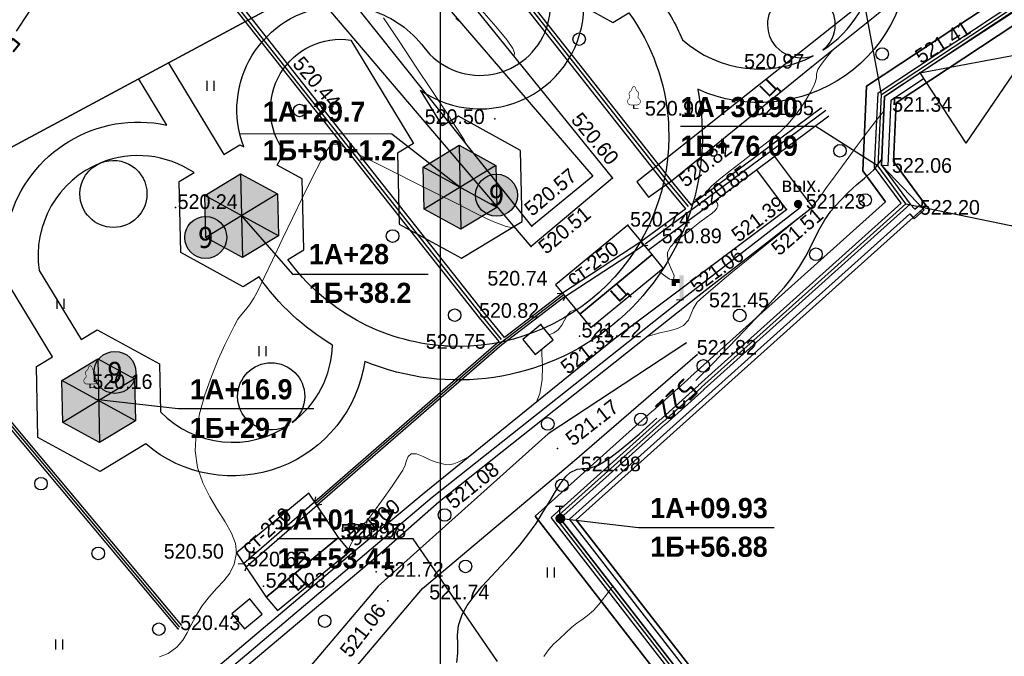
# Model space of a CAD drawing. Header units: millimetres. Extents: x 767170 to 66149698, y -983507 to 2493658.
# Tile 156 of 256: x 2434363 to 2493023, y -655962 to -618005. Entities that reach past the tile are written whole.
import ezdxf
from ezdxf.enums import TextEntityAlignment as Align

# ---------------------------------------------------------------- set-up
doc = ezdxf.new("R2010")
doc.units = ezdxf.units.MM
for name, pattern in [('Д_ТРОТ_ТРУБА', [3, 1.5, -1.5]), ('ДОРОГИ_СТРОЯЩ', [9, 8, -1]), ('НАВЕС_ОПОРЫ', [3, 2, -1])]:
    doc.linetypes.add(name, pattern=pattern)
for name, color, linetype in [('(004) Точки рельефа', 7, 'Continuous'), ('(004a) Точки рельефа (отк.)', 7, 'Continuous'), ('(007) Здания', 7, 'Continuous'), ('(014) Водопровод', 5, 'ИК_Водопровод -------в--------'), ('(016) Кабель', 1, 'Continuous'), ('(022) Возд. Линии', 7, 'Continuous'), ('(025) Дорога', 7, 'Continuous'), ('(027) Гидрография', 7, 'Continuous'), ('(028) Гидротехн.', 7, 'Continuous'), ('(031) Горизонтали', 42, 'Continuous'), ('(035) Откосы', 7, 'Continuous'), ('(036) Растительность', 7, 'Continuous'), ('(038) Деревья', 7, 'Continuous'), ('(040) Ограда', 7, 'Continuous'), ('A_STROYSETKA', 5, 'Continuous'), ('C-TOPO-MAJR', 9, 'Continuous'), ('G_KOORD', 7, 'Continuous'), ('GLUXOY OG', 7, 'Continuous'), ('Цоколь', 7, 'Continuous')]:
    doc.layers.add(name, color=color, linetype=linetype)
doc.layers.add('(032) Горизонтали утолщенные', color=32, linetype='Continuous', lineweight=30)
doc.styles.add('BM-431', font='txt')
doc.styles.add('D-431', font='txt')
doc.styles.add('FAYZXON', font='GOTHICB.TTF')
doc.styles.add('S', font='txtwr', dxfattribs={"oblique": 15})
doc.styles.get("Standard").update_dxf_attribs({"font": 'isocpeui.ttf'})
doc.styles.add('Tahoma', font='tahoma.ttf')
doc.styles.add('СПДС', font='isocpeur.ttf')
doc.linetypes.add('GAZ_VOZDUSH', pattern='A,1,-2,["~",Standard,S=3,R=0,X=-1.5,Y=-1.5],-1,10', length=14)
doc.linetypes.add('ИК_Водопровод -------в--------', pattern='A,9,-0.6,["В",Standard,S=1.2,R=0,X=0,Y=-0.6],-1.2', length=10.8)
doc.linetypes.add('ИК_Э_КАБ_ВН', pattern='A,8,-2,["<<",Standard,S=1,R=0,X=0,Y=-0.5],8,[">>",Standard,S=1,R=0,X=-1,Y=-0.5],-2', length=20)
doc.linetypes.add('ОГРАДА_БЕТ', pattern='A,4,["|",Standard,S=0.8,R=0,X=0,Y=-0.8],4', length=8)
doc.linetypes.add('ОГРАДА_ГЛИН', pattern='A,4,["|",Standard,S=0.8,R=0,X=0,Y=-0.8],0.5,["|",Standard,S=0.8,R=0,X=0,Y=-0.8],3.5', length=8)
doc.linetypes.add('ОГРАДА_ИЗГОР', pattern='A,2.5,["|",Standard,S=0.8,R=30,X=0,Y=-0.8],2.5', length=5)
doc.linetypes.add('ОТКОСЫ_НЕУКР', pattern='A,0.5,["|",Standard,S=1.2,R=0,X=0,Y=-1.2],1,["|",Standard,S=0.5,R=0,X=0,Y=-0.5],0.5', length=2)
doc.linetypes.add('ОТКОСЫ_НЕУКР1', pattern='A,0.5,["|",Standard,S=-1.2,R=0,X=0,Y=1.2],1,["|",Standard,S=-0.5,R=0,X=0,Y=0.5],0.5', length=2)
doc.linetypes.add('ПОДПОРНАЯ СТЕНКА', pattern='A,2,["V",Standard,S=1.2,R=0,X=0,Y=-1.2],0.2,["V",Standard,S=0.8,R=0,X=0,Y=-0.8],0.25,["V",Standard,S=0.3,R=0,X=0,Y=-0.3],0.25', length=2.7)

# ---------------------------------------------------------------- blocks, each defined once
blk = doc.blocks.new('d')
at = {"layer": '(038) Деревья'}
blk.add_ellipse((0, 0), major_axis=(0.265, 0.265), ratio=1, start_param=5.497787, end_param=11.780972, dxfattribs=at)
blk = doc.blocks.new('I04010')
for p, q in [((-0.412273, 0.007146), (-0.412273, 1.207146)), ((0.387727, 1.207146), (0.387727, 0.007146))]:
    blk.add_line(p, q)
blk = doc.blocks.new('karagach-flat-59')
at = {"layer": '(038) Деревья', "const_width": 0.0375}
for points in [[(-0.208, 1.009, 0.181567), (-0.117, 1.159, 0.303004)], [(0, 1.312, 0.246034), (-0.117, 1.159, 0.489079)], [(0, 1.312, -0.246034), (0.117, 1.159, -0.489079)], [(0.208, 1.009, -0.181567), (0.117, 1.159, -0.303004)], [(-0.315, 0.559, 0.383603), (-0.255, 0.753, 0.352912)], [(-0.208, 1.009, 0.430853), (-0.255, 0.753, 0.548276)], [(0.208, 1.009, -0.430853), (0.255, 0.753, -0.548276)], [(0.315, 0.559, -0.383603), (0.255, 0.753, -0.352912)], [(-0.315, 0.559, 0.626949), (-0.218, 0.206, 0.702465)], [(0.315, 0.559, -0.626949), (0.218, 0.206, -0.702465)]]:
    blk.add_lwpolyline(points, format="xyb", dxfattribs=at)
for points in [[(0, 0.206), (-0.218, 0.206)], [(0, 0), (0, 0.206)], [(0, 0.206), (0.218, 0.206)], [(0, 0), (0.281, 0)]]:
    blk.add_lwpolyline(points, dxfattribs=at)
at = {"layer": '(038) Деревья'}
blk.add_lwpolyline([(0, 0), (0, 0.206)], dxfattribs=at)
blk = doc.blocks.new('karagach-flat-60')
at = {"layer": '(038) Деревья', "const_width": 0.0375}
for points in [[(-0.208, 1.009, 0.181567), (-0.117, 1.159, 0.303004)], [(0, 1.312, 0.246034), (-0.117, 1.159, 0.489079)], [(0, 1.312, -0.246034), (0.117, 1.159, -0.489079)], [(0.208, 1.009, -0.181567), (0.117, 1.159, -0.303004)], [(-0.315, 0.559, 0.383603), (-0.255, 0.753, 0.352912)], [(-0.208, 1.009, 0.430853), (-0.255, 0.753, 0.548276)], [(0.208, 1.009, -0.430853), (0.255, 0.753, -0.548276)], [(0.315, 0.559, -0.383603), (0.255, 0.753, -0.352912)], [(-0.315, 0.559, 0.626949), (-0.218, 0.206, 0.702465)], [(0.315, 0.559, -0.626949), (0.218, 0.206, -0.702465)]]:
    blk.add_lwpolyline(points, format="xyb", dxfattribs=at)
for points in [[(0, 0.206), (-0.218, 0.206)], [(0, 0), (0, 0.206)], [(0, 0.206), (0.218, 0.206)], [(0, 0), (0.281, 0)]]:
    blk.add_lwpolyline(points, dxfattribs=at)
at = {"layer": '(038) Деревья'}
blk.add_lwpolyline([(0, 0), (0, 0.206)], dxfattribs=at)
blk = doc.blocks.new('d-flat-46')
at = {"layer": '(038) Деревья'}
blk.add_ellipse((0, 0), major_axis=(0.265, 0.265), ratio=1, start_param=5.497787, end_param=11.780972, dxfattribs=at)
blk = doc.blocks.new('I03040-flat-4')
at = {"layer": '(028) Гидротехн.'}
blk.add_line((0, 0), (-0.4, -0.003), dxfattribs=at)
for points in [[(-0.211, 1.258), (-0.209, 1.008), (-0.691, 1.254), (-0.439, 1.006)], [(-0.691, 1.254), (-0.439, 1.006), (-0.687, 0.839), (-0.437, 0.841)], [(0.025, -0.005), (-0.225, -0.007), (0.012, 1.475), (-0.238, 1.473)]]:
    blk.add_trace(points, dxfattribs=at)
at = {"color": 4, "style": 'S', "oblique": 15}
blk.add_attdef('Z', (-0.982, -0.064), '', height=1, rotation=0.49844, dxfattribs=at)
blk = doc.blocks.new('*U213')
at = {"color": 7}
for p, q in [((32256.906, 79659.951), (32257.401, 79659.951)), ((32256.906, 79659.946), (32257.401, 79659.946)), ((32256.906, 79659.941), (32257.401, 79659.941)), ((32256.906, 79659.936), (32257.401, 79659.936)), ((32256.906, 79659.931), (32257.401, 79659.931)), ((32256.906, 79659.926), (32257.401, 79659.926)), ((32256.906, 79659.921), (32257.406, 79659.921)), ((32256.906, 79659.916), (32257.406, 79659.916)), ((32256.906, 79659.911), (32257.406, 79659.911)), ((32256.906, 79659.906), (32257.406, 79659.906)), ((32256.906, 79659.901), (32257.406, 79659.901)), ((32256.906, 79659.896), (32257.406, 79659.896)), ((32256.906, 79659.891), (32257.401, 79659.891)), ((32256.906, 79659.886), (32257.401, 79659.886)), ((32256.906, 79659.881), (32257.401, 79659.881)), ((32256.906, 79659.876), (32257.401, 79659.876)), ((32256.906, 79659.871), (32257.401, 79659.871)), ((32256.906, 79659.866), (32257.401, 79659.866)), ((32256.906, 79659.861), (32257.401, 79659.861)), ((32256.911, 79659.971), (32257.396, 79659.971)), ((32256.911, 79659.966), (32257.396, 79659.966)), ((32256.911, 79659.961), (32257.396, 79659.961)), ((32256.911, 79659.956), (32257.401, 79659.956)), ((32256.911, 79659.856), (32257.401, 79659.856)), ((32256.911, 79659.851), (32257.396, 79659.851)), ((32256.911, 79659.846), (32257.396, 79659.846)), ((32256.911, 79659.841), (32257.396, 79659.841)), ((32256.916, 79659.991), (32257.391, 79659.991)), ((32256.916, 79659.986), (32257.391, 79659.986)), ((32256.916, 79659.981), (32257.391, 79659.981)), ((32256.916, 79659.976), (32257.396, 79659.976)), ((32256.916, 79659.836), (32257.396, 79659.836)), ((32256.916, 79659.831), (32257.391, 79659.831)), ((32256.916, 79659.826), (32257.391, 79659.826)), ((32256.921, 79660.001), (32257.386, 79660.001)), ((32256.921, 79659.996), (32257.386, 79659.996)), ((32256.921, 79659.821), (32257.391, 79659.821)), ((32256.921, 79659.816), (32257.386, 79659.816)), ((32256.921, 79659.811), (32257.386, 79659.811)), ((32256.926, 79660.011), (32257.381, 79660.011)), ((32256.926, 79660.006), (32257.386, 79660.006)), ((32256.926, 79659.806), (32257.381, 79659.806)), ((32256.926, 79659.801), (32257.381, 79659.801)), ((32256.931, 79660.021), (32257.376, 79660.021)), ((32256.931, 79660.016), (32257.381, 79660.016)), ((32256.931, 79659.796), (32257.376, 79659.796)), ((32256.931, 79659.791), (32257.376, 79659.791)), ((32256.936, 79660.031), (32257.371, 79660.031)), ((32256.936, 79660.026), (32257.376, 79660.026)), ((32256.936, 79659.786), (32257.371, 79659.786)), ((32256.936, 79659.781), (32257.371, 79659.781)), ((32256.941, 79660.041), (32257.366, 79660.041)), ((32256.941, 79660.036), (32257.371, 79660.036)), ((32256.941, 79659.776), (32257.366, 79659.776)), ((32256.946, 79660.046), (32257.361, 79660.046)), ((32256.946, 79659.771), (32257.361, 79659.771)), ((32256.946, 79659.766), (32257.361, 79659.766)), ((32256.951, 79660.056), (32257.356, 79660.056)), ((32256.951, 79660.051), (32257.361, 79660.051)), ((32256.951, 79659.761), (32257.356, 79659.761)), ((32256.956, 79660.061), (32257.351, 79660.061)), ((32256.956, 79659.756), (32257.351, 79659.756)), ((32256.961, 79660.066), (32257.346, 79660.066)), ((32256.961, 79659.751), (32257.351, 79659.751)), ((32256.961, 79659.746), (32257.346, 79659.746)), ((32256.966, 79660.071), (32257.341, 79660.071)), ((32256.966, 79659.741), (32257.341, 79659.741)), ((32256.971, 79660.076), (32257.341, 79660.076)), ((32256.971, 79659.736), (32257.336, 79659.736)), ((32256.976, 79660.081), (32257.336, 79660.081)), ((32256.976, 79659.731), (32257.331, 79659.731)), ((32256.981, 79660.086), (32257.331, 79660.086)), ((32256.981, 79659.726), (32257.326, 79659.726)), ((32256.986, 79660.091), (32257.326, 79660.091)), ((32256.986, 79659.721), (32257.321, 79659.721)), ((32256.991, 79660.096), (32257.316, 79660.096)), ((32256.991, 79659.716), (32257.316, 79659.716)), ((32256.996, 79660.101), (32257.311, 79660.101)), ((32257.001, 79660.106), (32257.306, 79660.106)), ((32257.001, 79659.711), (32257.311, 79659.711)), ((32257.006, 79659.706), (32257.301, 79659.706)), ((32257.011, 79660.111), (32257.301, 79660.111)), ((32257.011, 79659.701), (32257.296, 79659.701)), ((32257.016, 79660.116), (32257.291, 79660.116)), ((32257.021, 79659.696), (32257.286, 79659.696)), ((32257.026, 79660.121), (32257.286, 79660.121)), ((32257.031, 79660.126), (32257.276, 79660.126)), ((32257.031, 79659.691), (32257.281, 79659.691)), ((32257.036, 79659.686), (32257.271, 79659.686)), ((32257.041, 79660.131), (32257.266, 79660.131)), ((32257.046, 79659.681), (32257.261, 79659.681)), ((32257.051, 79660.136), (32257.256, 79660.136)), ((32257.061, 79659.676), (32257.246, 79659.676)), ((32257.066, 79660.141), (32257.246, 79660.141)), ((32257.071, 79659.671), (32257.236, 79659.671)), ((32257.081, 79660.146), (32257.231, 79660.146)), ((32257.091, 79659.666), (32257.216, 79659.666)), ((32257.096, 79660.151), (32257.211, 79660.151)), ((32257.111, 79659.661), (32257.196, 79659.661)), ((32257.126, 79660.156), (32257.181, 79660.156))]:
    blk.add_line(p, q, dxfattribs=at)
blk = doc.blocks.new('I01070-flat-1-flat-1')
at = {"color": 7}
blk.add_circle((0.025, 0.015), 0.25, dxfattribs=at)
blk.add_blockref('*U213', (-32257.131, -79659.891), dxfattribs=at)
blk = doc.blocks.new('I0195-flat-1-flat-1')
at = {"layer": '(016) Кабель', "color": 7, "linetype": 'ИК_Э_КАБ_ВН'}
for p, q in [((-0.275, 0.74), (0.225, 0.74)), ((-0.025, 0.24), (-0.025, 0.74))]:
    blk.add_line(p, q, dxfattribs=at)
at = {"layer": '(022) Возд. Линии'}
blk.add_blockref('I01070-flat-1-flat-1', (-0.025, -0.01), dxfattribs=at)
blk = doc.blocks.new('361-flat-1-flat-1')
at = {"layer": '(016) Кабель', "color": 7}
blk.add_point((0, 0), dxfattribs=at)
at = {"layer": '(022) Возд. Линии'}
blk.add_blockref('I0195-flat-1-flat-1', (0, -0.005), dxfattribs=at)
blk = doc.blocks.new('*U414')
at = {"layer": '(022) Возд. Линии'}
blk.add_blockref('361-flat-1-flat-1', (32257.156, 79659.906), dxfattribs=at)
blk = doc.blocks.new('Topo Xos')
at = {"layer": '(014) Водопровод', "linetype": 'ByBlock', "transparency": 16777216}
h = blk.add_hatch(color=0, dxfattribs=at)
edge = h.paths.add_edge_path()
edge.add_arc((27.982, -57.381), 0.25, 0, 360)
at = {"layer": '(004) Точки рельефа', "color": 7, "linetype": 'ByBlock', "lineweight": -2, "transparency": 16777216}
for p in [(28.792, -49.205), (35.231, -49.564), (33.138, -50.966), (-0.397, -51.658), (18.2, -51.676), (29.363, -51.667), (9.917, -52.303), (32.95, -55.067), (16.933, -55.835), (20.444, -55.998), (21.622, -57.426), (27.982, -57.381), (34.668, -57.395), (-9.108, -57.597), (27.293, -57.708), (28.857, -57.576), (12.077, -59.908), (13.732, -62.038), (12.65, -64.573), (10.247, -65.677), (17.016, -65.428), (21.27, -65.701), (-14.187, -68.325), (13.659, -71.959), (14.524, -72.795), (6.608, -75.135), (-5.475, -78.182), (1.272, -78.071), (2.845, -79.306), (5.597, -80.311), (3.54, -81.05), (-8.956, -82.702)]:
    blk.add_point(p, dxfattribs=at)
at = {"layer": '(004) Точки рельефа', "transparency": 16777216}
for p in [(12.116, -58.698), (21.022, -63.12)]:
    blk.add_point(p, dxfattribs=at)
at = {"layer": '(004a) Точки рельефа (отк.)', "color": 7, "linetype": 'ByBlock', "lineweight": -2, "transparency": 16777216}
for p in [(17.848, -58.649), (19.733, -59.641), (14.953, -65.258), (0.592, -77.256), (0.928, -77.2), (-4.963, -78.907), (-3.865, -80.174)]:
    blk.add_point(p, dxfattribs=at)
at = {"layer": '(007) Здания', "ltscale": 600, "transparency": 16777216}
blk.add_line((35.231, -49.564), (45.351, -42.949), dxfattribs=at)
at = {"layer": '(007) Здания', "linetype": 'НАВЕС_ОПОРЫ', "ltscale": 600, "transparency": 16777216}
for points in [[(45.351, -42.949), (37.967, -53.749)], [(35.231, -49.564), (48.087, -47.134)], [(35.231, -49.564), (37.967, -53.749)]]:
    blk.add_lwpolyline(points, dxfattribs=at)
at = {"layer": '(022) Возд. Линии', "transparency": 16777216}
blk.add_point((22.096, -62.835), dxfattribs=at)
at = {"layer": '(025) Дорога', "linetype": 'Д_ТРОТ_ТРУБА', "ltscale": 600, "transparency": 16777216, "flags": 128}
blk.add_lwpolyline([(61.675, -24.473), (40.865, -38.165), (31.029, -46.023), (18.373, -56.065), (19.066, -56.98), (20.444, -55.998), (28.792, -49.205), (41.454, -39.006), (62.156, -25.39), (65.354, -23.34)], dxfattribs=at)
for points in [[(17.848, -58.649), (13.536, -62.2), (14.976, -63.948), (19.288, -60.398)], [(-1.162, -74.631), (-5.475, -78.182), (-3.703, -80.817), (0.61, -77.266)]]:
    blk.add_lwpolyline(points, close=True, dxfattribs=at)
at = {"layer": '(028) Гидротехн.', "color": 3, "linetype": 'Д_ТРОТ_ТРУБА', "ltscale": 600, "transparency": 16777216, "elevation": 0.147, "flags": 128}
blk.add_lwpolyline([(29.629, -51.799), (21.888, -57.557), (18.875, -59.783)], dxfattribs=at)
at = {"layer": '(028) Гидротехн.', "ltscale": 600, "transparency": 16777216}
for points in [[(29.823, -52.147), (22.082, -57.906), (19.069, -60.131)], [(29.363, -51.667), (21.622, -57.426)], [(21.3, -57.663), (18.614, -59.644)], [(13.947, -62.7), (10.487, -65.337)], [(14.102, -62.895), (10.326, -65.774), (-0.672, -75.34)], [(10.168, -65.58), (-0.836, -75.152)]]:
    blk.add_lwpolyline(points, dxfattribs=at)
at = {"layer": '(028) Гидротехн.', "linetype": 'Д_ТРОТ_ТРУБА', "ltscale": 600, "transparency": 16777216}
for points in [[(18.614, -59.644), (13.947, -62.7)], [(18.732, -59.343), (18.614, -59.644), (18.751, -59.853), (19.034, -59.829)], [(14.074, -62.915), (18.751, -59.853)], [(13.624, -62.716), (13.947, -62.7), (14.103, -62.896), (13.99, -63.157)], [(-0.76, -74.837), (-0.836, -75.152), (-0.672, -75.34), (-0.395, -75.278)], [(-0.836, -75.152), (-5.045, -78.812)], [(-4.881, -79.001), (-0.672, -75.34)], [(-5.367, -78.844), (-5.045, -78.812), (-4.881, -79.001), (-4.981, -79.267)]]:
    blk.add_lwpolyline(points, dxfattribs=at)
at = {"layer": '(028) Гидротехн.', "color": 3, "linetype": 'Д_ТРОТ_ТРУБА', "ltscale": 600, "transparency": 16777216, "flags": 128}
blk.add_lwpolyline([(14.028, -62.795), (10.248, -65.676), (-0.754, -75.246)], dxfattribs=at)
at = {"layer": '(031) Горизонтали', "color": 42, "linetype": 'Continuous', "lineweight": 0, "ltscale": 600, "transparency": 16777216}
for points in [[(11.036, -48.543), (11.036, -48.543), (11.07, -48.499), (11.083, -48.375), (10.98, -48.107), (10.647, -47.61), (9.984, -46.803), (9.135, -45.839), (8.195, -44.767), (7.261, -43.639), (6.426, -42.507), (5.786, -41.422), (5.479, -40.622), (5.4, -40.078), (5.431, -39.75), (5.473, -39.596), (5.537, -39.435), (5.696, -39.14), (6.009, -38.76), (6.21, -38.611)], [(8.234, -53.826), (8.092, -53.561), (7.658, -52.881), (6.996, -51.873), (6.166, -50.623), (5.23, -49.217), (4.25, -47.742), (3.288, -46.282)], [(7.591, -46.313), (7.878, -46.545)], [(22.661, -56.653), (22.631, -56.544), (22.818, -56.309), (23.279, -55.912), (23.933, -55.398), (24.704, -54.812), (25.513, -54.197), (26.281, -53.599), (26.93, -53.061), (27.381, -52.629), (27.795, -52.13), (28.161, -51.625), (28.473, -51.143), (28.723, -50.715), (28.904, -50.372), (29.01, -50.143), (29.075, -49.864), (29.087, -49.626), (29.162, -49.355), (29.366, -49.056), (29.765, -48.55), (30.08, -48.168)], [(28.839, -57.551), (28.849, -57.524), (28.866, -57.472), (28.941, -57.392), (29.066, -57.253), (29.231, -57.027), (29.626, -56.479), (30.185, -55.706), (30.84, -54.806), (31.526, -53.874), (32.175, -53.007), (32.721, -52.302), (33.098, -51.855)], [(-10.065, -84.379), (-9.539, -84.187), (-9.034, -83.795), (-8.678, -83.389), (-8.412, -82.956), (-8.173, -82.481), (-7.901, -81.95), (-7.536, -81.352), (-7.092, -80.778), (-6.647, -80.294), (-6.232, -79.847), (-5.877, -79.382), (-5.613, -78.847), (-5.471, -78.187), (-5.531, -77.614), (-5.779, -76.998), (-6.157, -76.335), (-6.605, -75.619), (-7.066, -74.843), (-7.48, -74.003), (-7.789, -73.092), (-7.933, -72.104), (-7.883, -71.03), (-7.676, -69.897), (-7.357, -68.757), (-6.969, -67.657), (-6.557, -66.649), (-6.166, -65.78), (-5.839, -65.103), (-5.621, -64.665), (-5.39, -64.257), (-5.166, -63.954), (-4.94, -63.688), (-4.7, -63.392), (-4.435, -62.998), (-4.206, -62.56), (-3.823, -61.77), (-3.325, -60.722), (-2.75, -59.507), (-2.137, -58.217), (-1.523, -56.944), (-0.947, -55.781), (-0.446, -54.819), (-0.126, -54.256), (0.054, -53.986), (0.142, -53.888), (0.174, -53.867), (0.246, -53.842), (0.386, -53.817), (0.588, -53.836), (0.858, -53.941), (0.987, -54.013)], [(1.841, -54.449), (2.09, -54.566), (2.891, -54.962), (3.953, -55.496), (5.171, -56.111), (6.437, -56.751), (7.645, -57.359), (8.688, -57.881), (9.461, -58.259), (9.856, -58.438), (10.241, -58.585), (10.6, -58.715), (10.887, -58.775), (11.058, -58.71)], [(19.704, -61.405), (19.96, -61.597), (20.314, -61.869), (20.57, -61.899), (20.6, -61.645), (20.419, -61.242), (20.221, -60.761), (20.203, -60.276), (20.373, -59.939), (20.642, -59.649), (20.98, -59.379), (21.356, -59.098), (21.741, -58.778), (22.128, -58.458), (22.508, -58.186), (22.839, -57.947), (23.042, -57.769), (23.145, -57.637), (23.185, -57.549), (23.196, -57.504), (23.199, -57.449), (23.177, -57.345), (23.088, -57.201), (23.064, -57.176)], [(18.988, -65.303), (19.138, -65.235), (19.751, -65.062), (20.312, -64.941), (20.793, -64.813), (21.166, -64.616), (21.447, -64.299), (21.596, -63.971), (21.733, -63.623), (21.979, -63.243), (22.352, -62.889), (23.057, -62.283), (23.981, -61.513), (25.013, -60.667), (26.04, -59.831), (26.95, -59.094), (27.631, -58.543), (27.971, -58.265)], [(13.143, -65.171), (13.185, -65.152), (13.433, -65.057), (13.688, -64.881), (13.904, -64.605), (14.069, -64.301), (14.222, -64.019), (14.404, -63.808), (14.663, -63.686), (14.749, -63.673)], [(12.397, -69.171), (12.596, -68.68), (12.729, -67.862), (12.749, -67.056), (12.72, -66.337), (12.711, -66.029)], [(1.212, -77.998), (1.214, -77.991), (1.216, -77.958), (1.218, -77.933), (1.305, -77.75), (1.506, -77.341), (1.731, -76.902), (1.892, -76.629), (2.015, -76.508), (2.134, -76.428), (2.266, -76.313), (2.46, -76.06), (2.839, -75.542), (3.314, -74.881), (3.798, -74.198), (4.202, -73.616), (4.44, -73.257), (4.575, -72.948), (4.654, -72.664), (4.749, -72.432), (4.934, -72.278), (5.247, -72.283), (5.637, -72.439), (6.049, -72.638), (6.426, -72.777), (6.723, -72.85), (6.963, -72.907), (7.197, -72.924), (7.476, -72.879), (7.771, -72.756), (8.291, -72.49), (8.33, -72.468)], [(0.499, -78.954), (0.615, -78.784), (0.761, -78.577), (0.936, -78.409), (1.09, -78.276), (1.133, -78.191), (1.118, -78.198)], [(12.83, -84.355), (13.113, -83.962), (13.421, -83.631), (13.76, -83.311), (14.138, -82.952), (14.499, -82.62), (14.807, -82.379), (15.099, -82.17), (15.414, -81.934), (15.787, -81.614), (16.09, -81.277), (16.529, -80.724), (16.956, -80.175)], [(-3.363, -83.667), (-3.259, -83.585), (-3.2, -83.53)]]:
    blk.add_lwpolyline(points, dxfattribs=at)
at = {"layer": '(032) Горизонтали утолщенные', "color": 32, "linetype": 'Continuous', "lineweight": 30, "ltscale": 600, "transparency": 16777216}
for points in [[(-18.591, -47.073), (-17.851, -45.965), (-17.403, -45.152), (-17.19, -44.628), (-17.113, -44.327), (-17.097, -44.193), (-17.092, -44.017), (-17.123, -43.678), (-17.263, -43.196), (-17.591, -42.596), (-18.155, -41.901), (-18.8, -41.246)], [(21.895, -67.901), (21.964, -67.832), (22.894, -66.892), (23.857, -65.904), (24.81, -64.911), (25.708, -63.957), (26.507, -63.084), (27.164, -62.335), (27.635, -61.755), (28.093, -61.095), (28.452, -60.485), (28.745, -59.914), (29.007, -59.373), (29.269, -58.849), (29.568, -58.332), (29.935, -57.812), (30.441, -57.223), (30.972, -56.689), (31.483, -56.222), (31.934, -55.836), (32.282, -55.541), (32.486, -55.351), (32.701, -55.081), (32.866, -54.845), (32.967, -54.707)]]:
    blk.add_lwpolyline(points, dxfattribs=at)
at = {"layer": '(035) Откосы', "linetype": 'ОТКОСЫ_НЕУКР', "ltscale": 600, "transparency": 16777216}
blk.add_lwpolyline([(-7.205, -37.249), (-1.722, -32.768), (16.933, -55.835), (12.077, -59.908), (-7.205, -37.249)], dxfattribs=at)
at = {"layer": '(035) Откосы', "linetype": 'ОТКОСЫ_НЕУКР1', "ltscale": 600, "transparency": 16777216}
for points in [[(-5.06, -37.143), (-1.856, -35.205), (15.758, -55.726), (12.116, -58.698), (-5.06, -37.143)], [(28.857, -57.576), (26.59, -54.552)]]:
    blk.add_lwpolyline(points, dxfattribs=at)
at = {"layer": '(035) Откосы', "linetype": 'ПОДПОРНАЯ СТЕНКА', "ltscale": 600, "transparency": 16777216}
for points in [[(15.638, -64.753), (19.951, -61.202), (19.288, -60.398), (14.976, -63.948)], [(-3.04, -81.622), (1.272, -78.071), (0.61, -77.266), (-3.703, -80.817)]]:
    blk.add_lwpolyline(points, close=True, dxfattribs=at)
at = {"layer": '(035) Откосы', "linetype": 'ОТКОСЫ_НЕУКР1', "ltscale": 600, "transparency": 16777216}
for points in [[(12.65, -64.573), (11.581, -65.453), (12.32, -66.351), (13.389, -65.47)], [(-4.676, -80.929), (-5.746, -81.809), (-5.007, -82.707), (-3.937, -81.826)]]:
    blk.add_lwpolyline(points, close=True, dxfattribs=at)
at = {"layer": '(040) Ограда', "linetype": 'ОГРАДА_БЕТ', "ltscale": 600, "transparency": 16777216, "flags": 128}
blk.add_lwpolyline([(32.95, -55.067), (33.138, -50.966), (35.231, -49.564)], dxfattribs=at)
at = {"layer": '(040) Ограда', "ltscale": 600, "transparency": 16777216, "flags": 128}
for points in [[(33.35, -55.085), (33.529, -51.186), (35.454, -49.896)], [(32.95, -55.067), (33.35, -55.085)]]:
    blk.add_lwpolyline(points, dxfattribs=at)
at = {"layer": '(040) Ограда', "linetype": 'ОГРАДА_ИЗГОР', "ltscale": 600, "transparency": 16777216, "flags": 128}
blk.add_lwpolyline([(35.5, -57.722), (32.95, -55.067)], dxfattribs=at)
at = {"layer": '(016) Кабель', "color": 0, "transparency": 16777216}
blk.add_blockref('*U414', (-32243.341, -79736.032), dxfattribs=at)
at = {"layer": '(022) Возд. Линии', "transparency": 16777216}
for name, p in [('d-flat-46', (14.94, -47.555)), ('karagach-flat-59', (18.2, -51.676)), ('I03040-flat-4', (21.147, -63.104)), ('karagach-flat-60', (-14.187, -68.325))]:
    blk.add_blockref(name, p, dxfattribs=at)
at = {"layer": '(036) Растительность', "linetype": 'Continuous', "transparency": 16777216, "xscale": 0.5, "yscale": 0.5, "zscale": 0.5}
for p in [(-7.015, -50.64), (-15.948, -63.635), (-3.918, -66.451), (13.257, -79.655), (-16.039, -83.945)]:
    blk.add_blockref('I04010', p, dxfattribs=at)
at = {"layer": '(038) Деревья', "linetype": 'Continuous', "transparency": 16777216}
for p in [(32.991, -48.439), (-1.712, -51.808), (30.48, -54.208), (31.981, -57.14), (3.825, -59.292), (29.046, -60.378), (7.525, -64.011), (24.507, -64.026), (22.339, -67.034), (13.068, -70.491), (18.615, -70.219), (-17.124, -74.054), (13.915, -74.153), (6.924, -75.921), (-13.711, -78.213), (8.167, -78.989), (-0.221, -82.252), (-10.104, -82.731)]:
    blk.add_blockref('d', p, dxfattribs=at)
at = {"layer": '(004) Точки рельефа', "linetype": 'ByBlock', "transparency": 16777216, "char_height": 0.875, "attachment_point": 4, "style": 'D-431'}
for s, insert, rotation in [('521.41', (35.08, -48.684), 31.97738), ('520.44', (-1.853, -48.775), 310.26709), ('520.60', (14.741, -52.113), 309.83623), ('520.82', (21.015, -56.082), 37.14424), ('520.57', (11.86, -57.823), 40.04867), ('520.85', (22.025, -57.529), 37.18637), ('521.39', (24.173, -59.352), 37.10394), ('520.51', (12.694, -60.09), 39.95618), ('521.51', (26.577, -60.184), 40.76641), ('521.06', (21.704, -62.382), 36.33058), ('521.33', (14.007, -67.239), 38.21414), ('521.17', (14.301, -71.514), 37.93185), ('521.08', (7.196, -75.275), 38.76603), ('521.00', (1.339, -77.522), 39.82146), ('521.06', (0.967, -84.225), 52.52615)]:
    blk.add_mtext(s, dxfattribs=dict(at, insert=insert, rotation=rotation))
for s, insert in [('520.97', (24.767, -48.878)), ('521.34', (33.588, -51.45)), ('520.50', (5.736, -52.18)), ('520.90', (18.857, -51.68)), ('521.05', (25.344, -51.65)), ('522.06', (33.574, -55.087)), ('520.24', (-8.983, -57.247)), ('521.23', (28.443, -57.231)), ('522.20', (35.235, -57.588)), ('520.74', (9.474, -61.813)), ('521.45', (22.674, -63.109)), ('520.82', (8.976, -63.734)), ('520.75', (5.8, -65.584)), ('521.82', (21.946, -65.934)), ('520.16', (-14.062, -67.975)), ('521.98', (15.037, -72.886)), ('520.50', (-9.809, -78.094)), ('521.72', (3.29, -79.177)), ('521.74', (6.01, -80.522)), ('520.43', (-8.831, -82.352))]:
    blk.add_mtext(s, dxfattribs=dict(at, insert=insert))
at = {"layer": '(004a) Точки рельефа (отк.)', "linetype": 'ByBlock', "transparency": 16777216, "char_height": 0.875, "attachment_point": 4, "style": 'D-431'}
for s, insert in [('520.74', (17.973, -58.299)), ('520.89', (19.858, -59.291)), ('521.22', (15.078, -64.908)), ('520.97', (0.717, -76.906)), ('520.98', (1.053, -76.85)), ('520.62', (-4.838, -78.557)), ('521.03', (-3.74, -79.824))]:
    blk.add_mtext(s, dxfattribs=dict(at, insert=insert))
at = {"layer": '(014) Водопровод', "color": 0, "linetype": 'Continuous', "transparency": 16777216, "style": 'BM-431'}
blk.add_text('вых.', height=0.875, dxfattribs=at).set_placement((27.007, -56.663))
at = {"layer": '(025) Дорога', "linetype": 'ДОРОГИ_СТРОЯЩ', "transparency": 16777216, "style": 'BM-431'}
for rotation, p in [(44.99027, (26.221, -51.067)), (42.46116, (17.286, -63.291)), (42.46116, (-1.871, -80.535))]:
    blk.add_text('Ц', height=0.875, rotation=rotation, dxfattribs=at).set_placement(p)
at = {"layer": '(027) Гидрография', "color": 0, "transparency": 16777216, "style": 'D-431'}
for rotation, p in [(35.99333, (14.586, -62.281)), (41.43657, (-4.707, -78.333))]:
    blk.add_text('ст-250', height=0.875, rotation=rotation, dxfattribs=at).set_placement(p)
at = {"layer": 'C-TOPO-MAJR', "color": 32, "linetype": 'Continuous', "lineweight": 30, "transparency": 16777216, "char_height": 1.25, "width": 2.39875, "attachment_point": 5, "style": 'СПДС', "bg_fill": 3, "box_fill_scale": 1.254, "bg_fill_color": 256, "bg_fill_true_color": 13158600, "bg_fill_transparency": 0}
for s, insert, rotation in [('520', (-19.56, -48.368), 231.0073), ('522', (20.746, -69.037), 224.29164)]:
    blk.add_mtext(s, dxfattribs=dict(at, insert=insert, rotation=rotation))
at = {"layer": '(014) Водопровод', "linetype": 'GAZ_VOZDUSH', "ltscale": 600, "transparency": 16777216, "flags": 128}
blk.add_lwpolyline([(27.982, -57.381), (28.126, -57.584), (21.022, -63.12), (6.189, -74.874), (-11.093, -89.521), (-18.024, -98.781)], dxfattribs=at)
at = {"layer": '(028) Гидротехн.', "ltscale": 600, "transparency": 16777216}
for points in [[(21.622, -57.426), (20.444, -55.998), (-20.611, -3.99)], [(21.3, -57.663), (20.133, -56.249), (-20.925, -4.237)], [(10.168, -65.58), (9.001, -64.165), (-32.056, -12.154)], [(10.491, -65.342), (9.313, -63.914), (-31.742, -11.906)], [(-8.956, -82.702), (-37.557, -48.518)], [(-8.726, -82.509), (-37.327, -48.325)]]:
    blk.add_lwpolyline(points, dxfattribs=at)
at = {"layer": '(028) Гидротехн.', "color": 3, "linetype": 'Д_ТРОТ_ТРУБА', "ltscale": 600, "transparency": 16777216, "flags": 128}
for points in [[(21.454, -57.536), (20.289, -56.123), (-20.768, -4.114)], [(10.323, -65.452), (9.157, -64.04), (-31.899, -12.03)], [(-8.841, -82.605), (-37.442, -48.421)]]:
    blk.add_lwpolyline(points, dxfattribs=at)
at = {"layer": '(032) Горизонтали утолщенные', "color": 32, "linetype": 'Continuous', "lineweight": 30, "ltscale": 600, "transparency": 16777216}
blk.add_lwpolyline([(7.645, -84.725), (7.716, -84.157), (7.707, -83.62), (7.696, -83.081), (7.757, -82.505), (7.968, -81.859), (8.266, -81.324), (8.676, -80.758), (9.168, -80.169), (9.715, -79.563), (10.289, -78.947), (10.861, -78.328), (11.404, -77.712), (11.889, -77.107), (12.372, -76.42), (12.804, -75.744), (13.192, -75.102), (13.539, -74.521), (13.852, -74.024), (14.137, -73.637), (14.399, -73.385), (14.815, -73.191), (15.208, -73.143), (15.617, -73.109), (16.08, -72.958), (16.417, -72.76), (16.841, -72.463), (17.339, -72.079), (17.898, -71.622), (18.506, -71.103), (19.148, -70.535), (19.573, -70.149)], dxfattribs=at)
at = {"layer": '(035) Откосы', "linetype": 'ОТКОСЫ_НЕУКР', "ltscale": 600, "transparency": 16777216}
blk.add_lwpolyline([(28.857, -57.576), (22.096, -62.835), (6.608, -75.135), (2.938, -78.35), (-10.137, -89.384), (-20.027, -102.691), (-22.239, -100.881), (-11.468, -89.096), (1.391, -78.198), (5.71, -74.592), (17.016, -65.428), (27.293, -57.708), (25.521, -55.348)], dxfattribs=at)
at = {"layer": '(035) Откосы', "linetype": 'ОТКОСЫ_НЕУКР1', "ltscale": 600, "transparency": 16777216}
for points in [[(21.339, -65.664), (13.085, -71.074), (2.966, -80.165), (-5.426, -90.082), (-13.251, -99.811), (-18.92, -104.963), (-24.996, -111.77)], [(-23.98, -113.153), (-17.942, -106.412), (-11.657, -101.521), (-5.003, -92.834), (5.597, -80.311), (14.524, -72.795), (21.982, -66.337)]]:
    blk.add_lwpolyline(points, dxfattribs=at)
at = {"layer": '(040) Ограда', "linetype": 'ОГРАДА_БЕТ', "ltscale": 600, "transparency": 16777216, "flags": 128}
blk.add_lwpolyline([(39.134, -108.771), (13.815, -76.126), (34.668, -57.395), (34.936, -57.692), (35.233, -57.425)], dxfattribs=at)
at = {"layer": '(040) Ограда', "ltscale": 600, "transparency": 16777216, "flags": 128}
blk.add_lwpolyline([(39.45, -108.525), (14.359, -76.175), (34.638, -57.96), (34.905, -58.257), (35.5, -57.722)], dxfattribs=at)
blk = doc.blocks.new('KOORDINIR')
at = {"color": 0}
for tag, p in [('Y', (0, 1.2)), ('X', (0, -3.8))]:
    blk.add_attdef(tag, p, '', height=2.6, dxfattribs=at)
blk = doc.blocks.new('A$Cccaa34c6')
at = {"layer": 'A_STROYSETKA', "linetype": 'Continuous'}
blk.add_line((150000, 250000), (150000, -7850.6), dxfattribs=at)
blk = doc.blocks.new('A$C12754f4e-flat-1')
at = {"layer": 'Цоколь', "ltscale": 100}
h = blk.add_hatch(color=1, dxfattribs=at)
h.dxf.hatch_style = 1
h.paths.add_polyline_path([(37, 2500), (2183, 1218), (2146, -1282), (-37, -2500), (-2183, -1218), (-2146, 1282)])
blk.add_lwpolyline([(37, 2500), (2183, 1218), (2146, -1282), (-37, -2500), (-2183, -1218), (-2146, 1282)], close=True)
for points in [[(37, 2500), (-37, -2500)], [(2183, 1218), (-2183, -1218)], [(2146, -1282), (-2146, 1282)]]:
    blk.add_lwpolyline(points)
blk = doc.blocks.new('Eksplikatsia')
h = blk.add_hatch(color=2)
h.dxf.hatch_style = 1
edge = h.paths.add_edge_path()
edge.add_arc((0, 0), 1250, 0, 360)
at = {"lineweight": 30}
blk.add_circle((0, 0), 1250, dxfattribs=at)
at = {"color": 1}
blk.add_attdef('№', text='', height=1250, dxfattribs=at).set_placement((0, 0), align=Align.MIDDLE_CENTER)

msp = doc.modelspace()

# ---------------------------------------------------------------- block references
at = {"xscale": 1000, "yscale": 1000, "zscale": 1000}
msp.add_blockref('Topo Xos', (2452754.32, -571613.28), dxfattribs=at)

# ---------------------------------------------------------------- next in the draw order: linework, layer by layer
for points in [[(2441355.79, -736834.3), (2438963.79, -738920.39), (2400395.29, -685926.13), (2323754.93, -569428.84), (2454734.55, -489851.54), (2517832.14, -602286.69), (2486575.58, -622966.39), (2486415.24, -626464), (2488363.36, -629103.83), (2467521.85, -647824.51), (2498510.59, -687779.78), (2450636.95, -728888.93), (2451483.64, -729874.71), (2446654.19, -734022.69)], [(2498510.59, -687779.78), (2467521.85, -647824.51), (2488363.36, -629103.83), (2486415.24, -626464), (2486575.58, -622966.39), (2517832.14, -602286.69), (2454734.55, -489851.54), (2323754.93, -569428.84), (2400395.29, -685926.13)], [(2400971, -685527.59), (2324738.53, -569650.32), (2454478.73, -490826.03), (2516903.29, -602061.89), (2485892.61, -622578.92), (2485704.61, -626679.92), (2487422.61, -629007.92), (2466569.61, -647738.92), (2497549.33, -687682.55)], [(2497001.83, -687629.31), (2466025.47, -647690.01), (2486885.04, -628953.11), (2485298.53, -626803.3), (2485502.34, -622357.51), (2516372.52, -601933.43), (2454332.55, -491382.88), (2325300.58, -569776.88), (2401299.98, -685299.86)], [(2496040.54, -687532.07), (2465073.23, -647604.42), (2485944.29, -628857.21), (2484587.9, -627019.22), (2484819.37, -621970.03), (2515443.67, -601708.63), (2462108.51, -506669.4)], [(2409090.16, -638916.69), (2471841.21, -605165.78)]]:
    msp.add_lwpolyline(points)
msp.add_lwpolyline([(2401875.69, -684901.32), (2346560.45, -600819.32, -0.03415901), (2346009.77, -600038.66), (2345560.43, -599299.23), (2326284.18, -569998.35), (2454076.73, -492357.37), (2459171.41, -501435.7), (2456360.35, -503097.47), (2459413.67, -508262.47), (2462108.51, -506669.4), (2515443.67, -601708.63), (2484819.37, -621970.03), (2484587.9, -627019.22), (2485944.29, -628857.21), (2465073.23, -647604.42), (2496040.54, -687532.07)], format="xyb")
at = {"lineweight": 30}
for points in [[(2420598.1, -693693.53), (2404648.57, -654568.66, -0.16168228), (2404522.93, -652682.08), (2407607.54, -640804.68, -0.20876473), (2409090.16, -638916.69), (2471841.21, -605165.78, 0.14199501), (2475419.01, -601657.59), (2477740.8, -597536.99, -0.1300409), (2478810.97, -596437.2), (2489457.36, -590049.39, 0.40867475), (2491925.51, -580559.85), (2483054.01, -565118.14), (2454123.43, -514761.65, -0.41421356), (2455230.23, -510665.92), (2459413.67, -508262.47), (2457377.97, -504818.87), (2452774.92, -507463.39, -0.32105605), (2449299.65, -507115.23, 0.32190714), (2441172, -506313.63), (2354080.69, -556706.98)], [(2496845.43, -599667), (2496396.54, -600001.08, 0.41637355), (2487928.58, -597466.43, -0.56397378), (2490857.87, -599237.42, -1), (2486857.87, -599237.42, -0.27728498), (2487918.67, -597471.66, 0.44903213), (2485682.67, -606617.82), (2488644.87, -608240.48), (2488739.89, -612471.46), (2487320.91, -613333.76, -0.57112991), (2474762.89, -622153.5, -0.59870184), (2454920.62, -638374.62, -0.59026657), (2441874.32, -643302.8), (2439165, -644949.23), (2435453.35, -642916.02), (2435358.33, -638685.04), (2436312.06, -638105.47), (2429977.92, -627682.13)], [(2467018.27, -607759.82), (2468555.39, -610289.26), (2469509.12, -609709.69), (2473220.77, -611742.89), (2473315.79, -615973.87), (2472364.29, -616552.09, -0.0524011), (2473850.49, -619202.73, 0.31183454), (2481645.37, -620159.72, -0.5257628), (2478930.76, -618291.74, -1), (2482930.76, -618291.74, -0.22272163), (2482210.33, -619828.85, 0.22557689), (2485310.05, -614771.56), (2481411.61, -612636.04), (2481316.59, -608405.06), (2482270.32, -607825.49), (2476911.99, -599007.93)], [(2453789.57, -614874.93), (2455364.36, -617466.37, -0.15615088), (2458441.05, -619650.09, 1.00000003), (2465140.15, -614623.16), (2465940, -614022.97), (2465892.49, -611907.47), (2466846.23, -611327.9), (2465254.45, -608708.5)], [(2443206.62, -620567.02), (2446532.83, -626040.58), (2447486.57, -625461), (2447717.37, -625587.44, -0.49457748), (2452866.94, -617207.86), (2452025.75, -615823.61)], [(2431741.74, -626733.45), (2433730.61, -630006.28, -0.40071786), (2443131, -624293.78), (2441442.79, -621515.7)]]:
    msp.add_lwpolyline(points, format="xyb", dxfattribs=at)
for points in [[(2515443.67, -601708.63), (2484819.37, -621970.03)], [(2484819.37, -621970.03), (2515443.67, -601708.63)], [(2485502.34, -622357.51), (2516372.52, -601933.43)], [(2516903.29, -602061.89), (2485892.61, -622578.92)], [(2486575.58, -622966.39), (2517832.14, -602286.69)], [(2409090.16, -638916.69), (2471841.21, -605165.78)], [(2471841.21, -605165.78), (2409090.16, -638916.69)], [(2484819.37, -621970.03), (2484587.9, -627019.22)], [(2484587.9, -627019.22), (2484819.37, -621970.03)], [(2485298.53, -626803.3), (2485502.34, -622357.51)], [(2485892.61, -622578.92), (2485704.61, -626679.92)], [(2486415.24, -626464), (2486575.58, -622966.39)], [(2488363.36, -629103.83), (2486415.24, -626464)], [(2484587.9, -627019.22), (2485944.29, -628857.21)], [(2485944.29, -628857.21), (2484587.9, -627019.22)], [(2486885.04, -628953.11), (2485298.53, -626803.3)], [(2485704.61, -626679.92), (2487422.61, -629007.92)], [(2485944.29, -628857.21), (2465073.23, -647604.42)], [(2465073.23, -647604.42), (2485944.29, -628857.21)], [(2466025.47, -647690.01), (2486885.04, -628953.11)], [(2487422.61, -629007.92), (2466569.61, -647738.92)], [(2467521.85, -647824.51), (2488363.36, -629103.83)], [(2465073.23, -647604.42), (2496040.54, -687532.07)], [(2496040.54, -687532.07), (2465073.23, -647604.42)], [(2497001.83, -687629.31), (2466025.47, -647690.01)], [(2466569.61, -647738.92), (2497549.33, -687682.55)], [(2498510.59, -687779.78), (2467521.85, -647824.51)]]:
    msp.add_lwpolyline(points, dxfattribs=at)
for points in [[(2470650.31, -617593.66, -0.1413603), (2473007.49, -624132.29, -0.0280966), (2473020.1, -624356.53, -0.44244469), (2459892.22, -637471.75, -0.03073181), (2459647.02, -637457.51, -0.22261062), (2450342.1, -632303.19), (2451293.24, -631725.19), (2451198.22, -627494.2), (2449704.73, -626676.09), (2450142.24, -625877.4, -0.66871213), (2454089.11, -619219.04), (2457834.19, -625381.87), (2456880.46, -625961.44), (2456975.48, -630192.42), (2460687.13, -632225.62), (2464303.76, -630027.84), (2464208.74, -625796.86), (2460497.09, -623763.66), (2459543.35, -624343.23), (2458246.15, -622208.58, 0.60142642), (2467977.64, -617228.62), (2469699.17, -618171.66)], [(2441947.43, -628392.96, -1), (2437947.43, -628392.96, -0.3063773), (2439202.61, -626536.83, 0.34761121), (2435523.63, -632956.85), (2438021.22, -637066.83), (2438974.96, -636487.26), (2442686.61, -638520.46), (2442750.96, -641386, 0.36673291), (2450425.79, -642147.1, -0.59291503), (2447346.56, -640463.28, -1), (2451346.56, -640463.28, -0.22834556), (2450592.93, -642027.42, 0.23000837), (2452999.78, -637404.49, -0.10369685), (2448628.11, -633344.75), (2447676.61, -633922.97), (2443964.96, -631889.77), (2443869.94, -627658.79), (2444750.91, -627123.43, 0.2481863), (2439204.09, -626536.23, -0.53069452)]]:
    msp.add_lwpolyline(points, format="xyb", close=True, dxfattribs=at)
at = {"layer": 'G_KOORD', "color": 5, "linetype": 'Continuous'}
for points in [[(2485697.48, -622468.21), (2483949.71, -613029.46), (2475873.03, -613029.46)], [(2485501.57, -626741.61), (2481803.71, -624370.55), (2473727.04, -624370.55)], [(2460592.11, -627994.64), (2456540.45, -624827.41), (2447475.38, -624809.82)], [(2487153.82, -628980.52), (2493409.75, -630282.3), (2501486.42, -630282.3)], [(2447581.59, -629691.99), (2450617.96, -633182.96), (2458694.63, -633182.96)], [(2438875.27, -640633.79), (2443813.34, -641193.48), (2451890.01, -641193.48)], [(2466297.54, -647714.47), (2471235.61, -648274.15), (2479312.28, -648274.15)], [(2462828.51, -656279.77), (2457803.91, -648961.6), (2449727.24, -648961.6)]]:
    msp.add_lwpolyline(points, dxfattribs=at)
at = {"layer": 'GLUXOY OG', "color": 186, "linetype": 'ОГРАДА_ГЛИН', "lineweight": 30, "ltscale": 400}
for points in [[(2439079.89, -737890.33), (2400971, -685527.59), (2324738.53, -569650.32), (2454478.73, -490826.03), (2516903.29, -602061.89), (2485892.61, -622578.92), (2485704.61, -626679.92), (2487422.61, -629007.92), (2466569.61, -647738.92), (2497549.33, -687682.55)], [(2497001.83, -687629.31), (2466025.47, -647690.01), (2486885.04, -628953.11), (2485298.53, -626803.3), (2485502.34, -622357.51), (2516372.52, -601933.43), (2454332.55, -491382.88), (2325300.58, -569776.88), (2401299.98, -685299.86), (2439146.23, -737301.72)]]:
    msp.add_lwpolyline(points, dxfattribs=at)
at = {"layer": 'GLUXOY OG', "color": 186, "lineweight": 30, "ltscale": 400}
msp.add_lwpolyline([(2497275.58, -687655.93), (2466297.54, -647714.47), (2487153.82, -628980.52), (2485501.57, -626741.61), (2485697.48, -622468.21), (2516637.9, -601997.66), (2454405.64, -491104.45), (2325019.56, -569713.6), (2401135.49, -685413.73), (2439113.06, -737596.03)], dxfattribs=at)

# ---------------------------------------------------------------- next in the draw order: block references
msp.add_blockref('A$Cccaa34c6', (2309413.61, -757644.92))
at = {"ltscale": 100, "rotation": 2.138625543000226}
for p in [(2460592.11, -627994.64), (2447581.59, -629691.99), (2439069.98, -640718.24)]:
    msp.add_blockref('A$C12754f4e-flat-1', p, dxfattribs=at)
ref = msp.add_blockref('Eksplikatsia', (2462768.36, -628468.41))
ref.add_attrib('№', '9', dxfattribs={"color": 1, "height": 1250, "style": 'Tahoma'}).set_placement((2462768.36, -628468.41), align=Align.MIDDLE_CENTER)
ref = msp.add_blockref('Eksplikatsia', (2445445.14, -630990.28))
ref.add_attrib('№', '9', dxfattribs={"color": 1, "height": 1250, "style": 'Tahoma'}).set_placement((2445445.14, -630990.28), align=Align.MIDDLE_CENTER)
ref = msp.add_blockref('Eksplikatsia', (2440037.39, -639033.18))
ref.add_attrib('№', '9', dxfattribs={"color": 1, "height": 1250, "style": 'Tahoma'}).set_placement((2440037.39, -639033.18), align=Align.MIDDLE_CENTER)
at = {"layer": 'G_KOORD', "color": 5}
ref = msp.add_blockref('KOORDINIR', (2448844.43, -624644.03), dxfattribs=dict(at, xscale=461.5384615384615, yscale=461.5384615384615, zscale=461.5384615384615))
ref.add_attrib('Y', '1А+29.7', (2448844.43, -624090.18), dxfattribs={"layer": '0', "color": 0, "height": 1200, "style": 'FAYZXON'})
ref.add_attrib('X', '1Б+50+1.2', (2448844.43, -626397.87), dxfattribs={"layer": '0', "color": 0, "height": 1200, "style": 'FAYZXON'})
ref = msp.add_blockref('KOORDINIR', (2473727.04, -624370.55), dxfattribs=dict(at, xscale=461.5384615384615, yscale=461.5384615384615, zscale=461.5384615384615))
ref.add_attrib('Y', '1А+30.90', (2473727.04, -623816.71), dxfattribs={"layer": '0', "color": 0, "height": 1200, "style": 'FAYZXON'})
ref.add_attrib('X', '1Б+76.09', (2473727.04, -626124.4), dxfattribs={"layer": '0', "color": 0, "height": 1200, "style": 'FAYZXON'})
ref = msp.add_blockref('KOORDINIR', (2451594.01, -633136.9), dxfattribs=dict(at, xscale=461.5384615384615, yscale=461.5384615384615, zscale=461.5384615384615))
ref.add_attrib('Y', '1А+28', (2451594.01, -632583.06), dxfattribs={"layer": '0', "color": 0, "height": 1200, "style": 'FAYZXON'})
ref.add_attrib('X', '1Б+38.2', (2451594.01, -634890.75), dxfattribs={"layer": '0', "color": 0, "height": 1200, "style": 'FAYZXON'})
ref = msp.add_blockref('KOORDINIR', (2444505.65, -641193.48), dxfattribs=dict(at, xscale=461.5384615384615, yscale=461.5384615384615, zscale=461.5384615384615))
ref.add_attrib('Y', '1А+16.9', (2444505.65, -640639.63), dxfattribs={"layer": '0', "color": 0, "height": 1200, "style": 'FAYZXON'})
ref.add_attrib('X', '1Б+29.7', (2444505.65, -642947.32), dxfattribs={"layer": '0', "color": 0, "height": 1200, "style": 'FAYZXON'})
ref = msp.add_blockref('KOORDINIR', (2471927.92, -648274.15), dxfattribs=dict(at, xscale=461.5384615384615, yscale=461.5384615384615, zscale=461.5384615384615))
ref.add_attrib('Y', '1А+09.93', (2471927.92, -647720.31), dxfattribs={"layer": '0', "color": 0, "height": 1200, "style": 'FAYZXON'})
ref.add_attrib('X', '1Б+56.88', (2471927.92, -650028), dxfattribs={"layer": '0', "color": 0, "height": 1200, "style": 'FAYZXON'})
ref = msp.add_blockref('KOORDINIR', (2449727.24, -648961.6), dxfattribs=dict(at, xscale=461.5384615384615, yscale=461.5384615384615, zscale=461.5384615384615))
ref.add_attrib('Y', '1А+01.37', (2449727.24, -648407.75), dxfattribs={"layer": '0', "color": 0, "height": 1200, "style": 'FAYZXON'})
ref.add_attrib('X', '1Б+53.41', (2449727.24, -650715.44), dxfattribs={"layer": '0', "color": 0, "height": 1200, "style": 'FAYZXON'})

doc.saveas('drawing.dxf')
